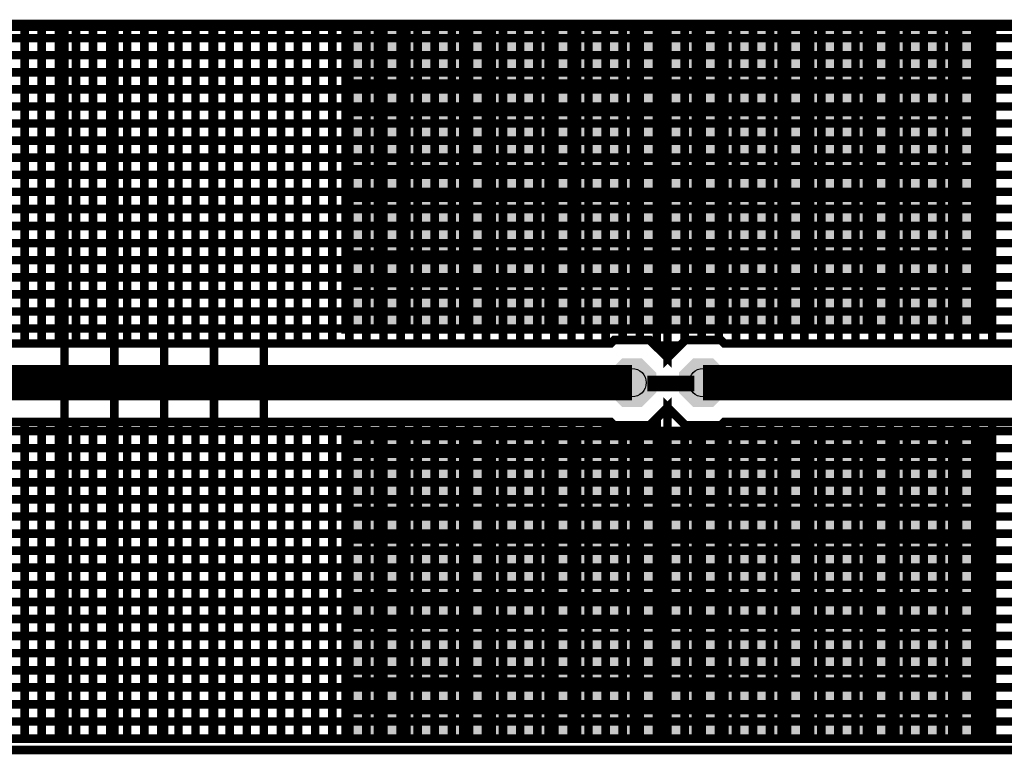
# Model space of a CAD drawing. Extents: x 0.4 to 16.2, y 0.4 to 3.5.
# Tile 15 of 29: x 7.4 to 8.8, y 2.5 to 3.5. Entities that reach past the tile are written whole.
import ezdxf

# ---------------------------------------------------------------- set-up
doc = ezdxf.new("R2010")
doc.units = 0
doc.layers.get('0').update_dxf_attribs({"linetype": 'CONTINUOUS'})
for name, color, linetype in [('2IN618_CMP', 7, 'CONTINUOUS'), ('2IN618_SOL', 4, 'CONTINUOUS'), ('2IN618_STC', 3, 'CONTINUOUS'), ('2IN618_STS', 10, 'CONTINUOUS'), ('3IN927_EXC', 13, 'CONTINUOUS'), ('LAYER_6', 5, 'CONTINUOUS')]:
    doc.layers.add(name, color=color, linetype=linetype)

# ---------------------------------------------------------------- blocks, each defined once
blk = doc.blocks.new('ROUND_23')
blk.add_circle((0, 0), 0.02)
blk = doc.blocks.new('CUSTOM_21')
for points in [[(-0.03, 0.0124), (-0.0124, 0.03), (0.03, 0.0124), (0.0124, 0.03)], [(-0.03, -0.0124), (-0.03, 0.0124), (0.03, -0.0124), (0.03, 0.0124)], [(-0.0124, -0.03), (-0.03, -0.0124), (0.0124, -0.03), (0.03, -0.0124)]]:
    blk.add_solid(points)
blk = doc.blocks.new('CUSTOM_22')
for points in [[(-0.034, 0.0141), (-0.0141, 0.034), (0.034, 0.0141), (0.0141, 0.034)], [(-0.034, -0.0141), (-0.034, 0.0141), (0.034, -0.0141), (0.034, 0.0141)], [(-0.0141, -0.034), (-0.034, -0.0141), (0.0141, -0.034), (0.034, -0.0141)]]:
    blk.add_solid(points)
blk = doc.blocks.new('CUSTOM_19')
for points in [[(-0.03, 0.0124), (-0.0124, 0.03), (0.03, 0.0124), (0.0124, 0.03)], [(-0.03, -0.0124), (-0.03, 0.0124), (0.03, -0.0124), (0.03, 0.0124)], [(-0.0124, -0.03), (-0.03, -0.0124), (0.0124, -0.03), (0.03, -0.0124)]]:
    blk.add_solid(points)
blk = doc.blocks.new('RECTANGLE_7')
blk.add_solid([(0.225, 0.21), (0.225, -0.21), (-0.225, 0.21), (-0.225, -0.21)])
blk = doc.blocks.new('CUSTOM_20')
for points in [[(-0.034, 0.0141), (-0.0141, 0.034), (0.034, 0.0141), (0.0141, 0.034)], [(-0.034, -0.0141), (-0.034, 0.0141), (0.034, -0.0141), (0.034, 0.0141)], [(-0.0141, -0.034), (-0.034, -0.0141), (0.0141, -0.034), (0.034, -0.0141)]]:
    blk.add_solid(points)

msp = doc.modelspace()

# ---------------------------------------------------------------- linework, layer by layer
at = {"layer": '2IN618_CMP'}
for points, const_width in [([(4.3613, 3.5161), (8.2883, 3.5161), (8.2883, 3.051), (8.2631, 3.0761), (8.2134, 3.0761), (8.2084, 3.0711), (6.534, 3.0711), (6.5079, 3.0973), (6.4924, 3.1127), (6.4722, 3.1211), (6.4352, 3.1211), (6.4292, 3.127), (6.4182, 3.1316), (6.3433, 3.1316), (6.3323, 3.127), (6.3248, 3.1196), (6.3173, 3.127), (6.3062, 3.1316), (6.2313, 3.1316), (6.2203, 3.127), (6.2119, 3.1186), (6.2073, 3.1076), (6.2073, 3.0247)], 0.012), ([(7.3853, 3.0711), (7.3853, 3.5161)], 0.012), ([(7.4093, 3.5161), (7.4093, 3.0711)], 0.012), ([(7.4333, 3.0711), (7.4333, 3.5161)], 0.012), ([(7.4573, 3.5161), (7.4573, 3.0711)], 0.012), ([(7.4813, 3.0711), (7.4813, 3.5161)], 0.012), ([(7.5053, 3.5161), (7.5053, 3.0711)], 0.012), ([(7.5293, 3.0711), (7.5293, 3.5161)], 0.012), ([(7.5533, 3.5161), (7.5533, 3.0711)], 0.012), ([(7.5773, 3.0711), (7.5773, 3.5161)], 0.012), ([(7.6013, 3.5161), (7.6013, 3.0711)], 0.012), ([(7.6253, 3.0711), (7.6253, 3.5161)], 0.012), ([(7.6493, 3.5161), (7.6493, 3.0711)], 0.012), ([(7.6733, 3.0711), (7.6733, 3.5161)], 0.012), ([(7.6973, 3.5161), (7.6973, 3.0711)], 0.012), ([(7.7213, 3.0711), (7.7213, 3.5161)], 0.012), ([(7.7453, 3.5161), (7.7453, 3.0711)], 0.012), ([(7.7693, 3.0711), (7.7693, 3.5161)], 0.012), ([(7.7933, 3.5161), (7.7933, 3.0711)], 0.012), ([(7.8173, 3.0711), (7.8173, 3.5161)], 0.012), ([(7.8413, 3.5161), (7.8413, 3.0711)], 0.012), ([(7.8653, 3.0711), (7.8653, 3.5161)], 0.012), ([(7.8893, 3.5161), (7.8893, 3.0711)], 0.012), ([(7.9133, 3.0711), (7.9133, 3.5161)], 0.012), ([(7.9373, 3.5161), (7.9373, 3.0711)], 0.012), ([(7.9613, 3.0711), (7.9613, 3.5161)], 0.012), ([(7.9853, 3.5161), (7.9853, 3.0711)], 0.012), ([(8.0093, 3.0711), (8.0093, 3.5161)], 0.012), ([(8.0333, 3.5161), (8.0333, 3.0711)], 0.012), ([(8.0573, 3.0711), (8.0573, 3.5161)], 0.012), ([(8.0813, 3.5161), (8.0813, 3.0711)], 0.012), ([(8.1053, 3.0711), (8.1053, 3.5161)], 0.012), ([(8.1293, 3.5161), (8.1293, 3.0711)], 0.012), ([(8.1533, 3.0711), (8.1533, 3.5161)], 0.012), ([(8.1773, 3.5161), (8.1773, 3.0711)], 0.012), ([(8.2013, 3.0711), (8.2013, 3.5161)], 0.012), ([(8.2253, 3.5161), (8.2253, 3.0761)], 0.012), ([(8.2493, 3.0761), (8.2493, 3.5161)], 0.012), ([(8.2733, 3.5161), (8.2733, 3.066)], 0.012), ([(10.0523, 3.0711), (8.3681, 3.0711), (8.3631, 3.0761), (8.3134, 3.0761), (8.2883, 3.051), (8.2883, 3.5161), (12.2153, 3.5161)], 0.012), ([(8.2883, 3.051), (8.2883, 3.5161)], 0.012), ([(8.3123, 3.5161), (8.3123, 3.075)], 0.012), ([(8.3363, 3.0761), (8.3363, 3.5161)], 0.012), ([(8.3603, 3.5161), (8.3603, 3.0761)], 0.012), ([(8.3843, 3.0711), (8.3843, 3.5161)], 0.012), ([(8.4083, 3.5161), (8.4083, 3.0711)], 0.012), ([(8.4323, 3.0711), (8.4323, 3.5161)], 0.012), ([(8.4563, 3.5161), (8.4563, 3.0711)], 0.012), ([(8.4803, 3.0711), (8.4803, 3.5161)], 0.012), ([(8.5043, 3.5161), (8.5043, 3.0711)], 0.012), ([(8.5283, 3.0711), (8.5283, 3.5161)], 0.012), ([(8.5523, 3.5161), (8.5523, 3.0711)], 0.012), ([(8.5763, 3.0711), (8.5763, 3.5161)], 0.012), ([(8.6003, 3.5161), (8.6003, 3.0711)], 0.012), ([(8.6243, 3.0711), (8.6243, 3.5161)], 0.012), ([(8.6483, 3.5161), (8.6483, 3.0711)], 0.012), ([(8.6723, 3.0711), (8.6723, 3.5161)], 0.012), ([(8.6963, 3.5161), (8.6963, 3.0711)], 0.012), ([(8.7203, 3.0711), (8.7203, 3.5161)], 0.012), ([(8.7443, 3.5161), (8.7443, 3.0711)], 0.012), ([(4.3613, 3.5001), (8.2883, 3.5001)], 0.012), ([(8.2883, 3.5001), (12.2153, 3.5001)], 0.012), ([(4.3613, 3.4761), (8.2883, 3.4761)], 0.012), ([(8.2883, 3.4761), (12.2153, 3.4761)], 0.012), ([(8.2883, 3.4521), (4.3613, 3.4521)], 0.012), ([(12.2153, 3.4521), (8.2883, 3.4521)], 0.012), ([(4.3613, 3.4281), (8.2883, 3.4281)], 0.012), ([(8.2883, 3.4281), (12.2153, 3.4281)], 0.012), ([(8.2883, 3.4041), (4.3613, 3.4041)], 0.012), ([(12.2153, 3.4041), (8.2883, 3.4041)], 0.012), ([(4.3613, 3.3801), (8.2883, 3.3801)], 0.012), ([(8.2883, 3.3801), (12.2153, 3.3801)], 0.012), ([(8.2883, 3.3561), (4.3613, 3.3561)], 0.012), ([(12.2153, 3.3561), (8.2883, 3.3561)], 0.012), ([(4.3613, 3.3321), (8.2883, 3.3321)], 0.012), ([(8.2883, 3.3321), (12.2153, 3.3321)], 0.012), ([(8.2883, 3.3081), (4.3613, 3.3081)], 0.012), ([(12.2153, 3.3081), (8.2883, 3.3081)], 0.012), ([(4.3613, 3.2841), (8.2883, 3.2841)], 0.012), ([(8.2883, 3.2841), (12.2153, 3.2841)], 0.012), ([(8.2883, 3.2601), (4.3613, 3.2601)], 0.012), ([(12.2153, 3.2601), (8.2883, 3.2601)], 0.012), ([(4.3613, 3.2361), (8.2883, 3.2361)], 0.012), ([(8.2883, 3.2361), (12.2153, 3.2361)], 0.012), ([(8.2883, 3.2121), (4.3613, 3.2121)], 0.012), ([(12.2153, 3.2121), (8.2883, 3.2121)], 0.012), ([(4.3613, 3.1881), (8.2883, 3.1881)], 0.012), ([(8.2883, 3.1881), (12.2153, 3.1881)], 0.012), ([(8.2883, 3.1641), (4.3613, 3.1641)], 0.012), ([(12.2153, 3.1641), (8.2883, 3.1641)], 0.012), ([(4.3613, 3.1401), (8.2883, 3.1401)], 0.012), ([(8.2883, 3.1401), (12.2153, 3.1401)], 0.012), ([(6.4843, 3.1161), (8.2883, 3.1161)], 0.012), ([(10.1378, 3.1161), (8.2883, 3.1161)], 0.012), ([(8.2883, 3.0921), (6.513, 3.0921)], 0.012), ([(8.2883, 3.0921), (10.1343, 3.0921)], 0.012), ([(8.2383, 3.0161), (6.5113, 3.0161), (6.4613, 3.0661), (6.3808, 3.0661)], 0.05), ([(8.2711, 3.0681), (8.2883, 3.0681)], 0.012), ([(8.3054, 3.0681), (8.2883, 3.0681)], 0.012), ([(10.1133, 2.9661), (10.0633, 3.0161), (8.3383, 3.0161)], 0.05), ([(8.26, 3.02), (8.32, 3.02), (8.32, 3.01), (8.26, 3.01)], 0.012), ([(6.5222, 2.9611), (8.2084, 2.9611), (8.2134, 2.9561), (8.2631, 2.9561), (8.2883, 2.9813), (8.2883, 2.5161)], 0.012), ([(8.2883, 2.9813), (8.2883, 2.5161), (12.2153, 2.5161), (8.2883, 2.5161), (8.2883, 2.9813), (8.3134, 2.9561), (8.3631, 2.9561), (8.3681, 2.9611), (10.0405, 2.9611)], 0.012), ([(8.2791, 2.9721), (8.2883, 2.9721)], 0.012), ([(8.2883, 2.9721), (8.2974, 2.9721)], 0.012), ([(7.3853, 2.9611), (7.3853, 2.5161)], 0.012), ([(7.4093, 2.5161), (7.4093, 2.9611)], 0.012), ([(7.4333, 2.9611), (7.4333, 2.5161)], 0.012), ([(7.4573, 2.5161), (7.4573, 2.9611)], 0.012), ([(7.4813, 2.9611), (7.4813, 2.5161)], 0.012), ([(7.5053, 2.5161), (7.5053, 2.9611)], 0.012), ([(7.5293, 2.9611), (7.5293, 2.5161)], 0.012), ([(7.5533, 2.5161), (7.5533, 2.9611)], 0.012), ([(7.5773, 2.9611), (7.5773, 2.5161)], 0.012), ([(7.6013, 2.5161), (7.6013, 2.9611)], 0.012), ([(7.6253, 2.9611), (7.6253, 2.5161)], 0.012), ([(7.6493, 2.5161), (7.6493, 2.9611)], 0.012), ([(7.6733, 2.9611), (7.6733, 2.5161)], 0.012), ([(7.6973, 2.5161), (7.6973, 2.9611)], 0.012), ([(7.7213, 2.9611), (7.7213, 2.5161)], 0.012), ([(7.7453, 2.5161), (7.7453, 2.9611)], 0.012), ([(7.7693, 2.9611), (7.7693, 2.5161)], 0.012), ([(7.7933, 2.5161), (7.7933, 2.9611)], 0.012), ([(7.8173, 2.9611), (7.8173, 2.5161)], 0.012), ([(7.8413, 2.5161), (7.8413, 2.9611)], 0.012), ([(7.8653, 2.9611), (7.8653, 2.5161)], 0.012), ([(7.8893, 2.5161), (7.8893, 2.9611)], 0.012), ([(7.9133, 2.9611), (7.9133, 2.5161)], 0.012), ([(7.9373, 2.5161), (7.9373, 2.9611)], 0.012), ([(7.9613, 2.9611), (7.9613, 2.5161)], 0.012), ([(7.9853, 2.5161), (7.9853, 2.9611)], 0.012), ([(8.0093, 2.9611), (8.0093, 2.5161)], 0.012), ([(8.0333, 2.5161), (8.0333, 2.9611)], 0.012), ([(8.0573, 2.9611), (8.0573, 2.5161)], 0.012), ([(8.0813, 2.5161), (8.0813, 2.9611)], 0.012), ([(8.1053, 2.9611), (8.1053, 2.5161)], 0.012), ([(8.1293, 2.5161), (8.1293, 2.9611)], 0.012), ([(8.1533, 2.9611), (8.1533, 2.5161)], 0.012), ([(8.1773, 2.5161), (8.1773, 2.9611)], 0.012), ([(8.2013, 2.9611), (8.2013, 2.5161)], 0.012), ([(8.2253, 2.5161), (8.2253, 2.9561)], 0.012), ([(8.2493, 2.9561), (8.2493, 2.5161)], 0.012), ([(8.2733, 2.5161), (8.2733, 2.9663)], 0.012), ([(8.3123, 2.9573), (8.3123, 2.5161)], 0.012), ([(8.3363, 2.5161), (8.3363, 2.9561)], 0.012), ([(8.3603, 2.9561), (8.3603, 2.5161)], 0.012), ([(8.3843, 2.5161), (8.3843, 2.9611)], 0.012), ([(8.4083, 2.9611), (8.4083, 2.5161)], 0.012), ([(8.4323, 2.5161), (8.4323, 2.9611)], 0.012), ([(8.4563, 2.9611), (8.4563, 2.5161)], 0.012), ([(8.4803, 2.5161), (8.4803, 2.9611)], 0.012), ([(8.5043, 2.9611), (8.5043, 2.5161)], 0.012), ([(8.5283, 2.5161), (8.5283, 2.9611)], 0.012), ([(8.5523, 2.9611), (8.5523, 2.5161)], 0.012), ([(8.5763, 2.5161), (8.5763, 2.9611)], 0.012), ([(8.6003, 2.9611), (8.6003, 2.5161)], 0.012), ([(8.6243, 2.5161), (8.6243, 2.9611)], 0.012), ([(8.6483, 2.9611), (8.6483, 2.5161)], 0.012), ([(8.6723, 2.5161), (8.6723, 2.9611)], 0.012), ([(8.6963, 2.9611), (8.6963, 2.5161)], 0.012), ([(8.7203, 2.5161), (8.7203, 2.9611)], 0.012), ([(8.7443, 2.9611), (8.7443, 2.5161)], 0.012), ([(8.2883, 2.9481), (6.4422, 2.9481)], 0.012), ([(10.0535, 2.9481), (8.2883, 2.9481)], 0.012), ([(6.442, 2.9241), (8.2883, 2.9241)], 0.012), ([(10.0775, 2.9241), (8.2883, 2.9241)], 0.012), ([(4.3613, 2.9001), (8.2883, 2.9001)], 0.012), ([(8.2883, 2.9001), (12.2153, 2.9001)], 0.012), ([(8.2883, 2.8761), (4.3613, 2.8761)], 0.012), ([(12.2153, 2.8761), (8.2883, 2.8761)], 0.012), ([(4.3613, 2.8521), (8.2883, 2.8521)], 0.012), ([(8.2883, 2.8521), (12.2153, 2.8521)], 0.012), ([(8.2883, 2.8281), (4.3613, 2.8281)], 0.012), ([(12.2153, 2.8281), (8.2883, 2.8281)], 0.012), ([(4.3613, 2.8041), (8.2883, 2.8041)], 0.012), ([(8.2883, 2.8041), (12.2153, 2.8041)], 0.012), ([(8.2883, 2.7801), (4.3613, 2.7801)], 0.012), ([(12.2153, 2.7801), (8.2883, 2.7801)], 0.012), ([(4.3613, 2.7561), (8.2883, 2.7561)], 0.012), ([(8.2883, 2.7561), (12.2153, 2.7561)], 0.012), ([(8.2883, 2.7321), (4.3613, 2.7321)], 0.012), ([(12.2153, 2.7321), (8.2883, 2.7321)], 0.012), ([(4.3613, 2.7081), (8.2883, 2.7081)], 0.012), ([(8.2883, 2.7081), (12.2153, 2.7081)], 0.012), ([(8.2883, 2.6841), (4.3613, 2.6841)], 0.012), ([(12.2153, 2.6841), (8.2883, 2.6841)], 0.012), ([(4.3613, 2.6601), (8.2883, 2.6601)], 0.012), ([(8.2883, 2.6601), (12.2153, 2.6601)], 0.012), ([(8.2883, 2.6361), (4.3613, 2.6361)], 0.012), ([(12.2153, 2.6361), (8.2883, 2.6361)], 0.012), ([(4.3613, 2.6121), (8.2883, 2.6121)], 0.012), ([(8.2883, 2.6121), (12.2153, 2.6121)], 0.012), ([(8.2883, 2.5881), (4.3613, 2.5881)], 0.012), ([(12.2153, 2.5881), (8.2883, 2.5881)], 0.012), ([(4.3613, 2.5641), (8.2883, 2.5641)], 0.012), ([(8.2883, 2.5641), (12.2153, 2.5641)], 0.012), ([(8.2883, 2.5401), (4.3613, 2.5401)], 0.012), ([(12.2153, 2.5401), (8.2883, 2.5401)], 0.012), ([(4.3613, 2.5161), (8.2883, 2.5161), (4.3613, 2.5161)], 0.012)]:
    msp.add_lwpolyline(points, dxfattribs=dict(at, const_width=const_width))
at = {"layer": '2IN618_SOL', "const_width": 0.012}
for points in [[(7.4413, 2.5161), (7.4413, 3.5161)], [(7.5113, 3.5161), (7.5113, 2.5161)], [(7.5813, 2.5161), (7.5813, 3.5161)], [(7.6513, 3.5161), (7.6513, 2.5161)], [(7.7213, 2.5161), (7.7213, 3.5161)], [(7.8363, 3.0911), (7.8363, 3.5161), (8.2883, 3.5161), (8.2883, 3.0911), (7.8363, 3.0911)], [(7.8413, 3.0911), (7.8413, 3.5161)], [(7.8813, 3.5161), (7.8813, 3.0911)], [(7.9213, 3.0911), (7.9213, 3.5161)], [(7.9613, 3.5161), (7.9613, 3.0911)], [(8.0013, 3.0911), (8.0013, 3.5161)], [(8.0413, 3.5161), (8.0413, 3.0911)], [(8.0813, 3.0911), (8.0813, 3.5161)], [(8.1213, 3.5161), (8.1213, 3.0911)], [(8.1613, 3.0911), (8.1613, 3.5161)], [(8.2013, 3.5161), (8.2013, 3.0911)], [(8.2413, 3.0911), (8.2413, 3.5161)], [(8.2813, 3.5161), (8.2813, 3.0911)], [(8.7383, 3.0911), (8.2883, 3.0911), (8.2883, 3.5161), (8.7383, 3.5161), (8.7383, 3.0911)], [(8.2883, 3.5161), (8.2883, 3.0911)], [(8.3283, 3.0911), (8.3283, 3.5161)], [(8.3683, 3.5161), (8.3683, 3.0911)], [(8.4083, 3.0911), (8.4083, 3.5161)], [(8.4483, 3.5161), (8.4483, 3.0911)], [(8.4883, 3.0911), (8.4883, 3.5161)], [(8.5283, 3.5161), (8.5283, 3.0911)], [(8.5683, 3.0911), (8.5683, 3.5161)], [(8.6083, 3.5161), (8.6083, 3.0911)], [(8.6483, 3.0911), (8.6483, 3.5161)], [(8.6883, 3.5161), (8.6883, 3.0911)], [(8.7283, 3.0911), (8.7283, 3.5161)], [(7.8363, 3.4761), (8.2883, 3.4761)], [(8.7383, 3.4761), (8.2883, 3.4761)], [(8.2883, 3.4361), (7.8363, 3.4361)], [(8.7383, 3.4361), (8.2883, 3.4361)], [(7.8363, 3.3961), (8.2883, 3.3961)], [(8.2883, 3.3961), (8.7383, 3.3961)], [(7.8363, 3.3561), (8.2883, 3.3561)], [(8.2883, 3.3561), (8.7383, 3.3561)], [(8.2883, 3.3161), (7.8363, 3.3161)], [(8.7383, 3.3161), (8.2883, 3.3161)], [(8.2883, 3.2761), (7.8363, 3.2761)], [(8.7383, 3.2761), (8.2883, 3.2761)], [(7.8363, 3.2361), (8.2883, 3.2361)], [(8.2883, 3.2361), (8.7383, 3.2361)], [(7.8363, 3.1961), (8.2883, 3.1961)], [(8.2883, 3.1961), (8.7383, 3.1961)], [(8.2883, 3.1561), (7.8363, 3.1561)], [(8.7383, 3.1561), (8.2883, 3.1561)], [(8.2883, 3.1161), (7.8363, 3.1161)], [(8.2883, 3.1161), (8.7383, 3.1161)], [(7.8363, 2.9411), (8.2863, 2.9411), (8.2863, 2.5161), (7.8363, 2.5161), (7.8363, 2.9411)], [(7.8413, 2.9411), (7.8413, 2.5161)], [(7.8813, 2.5161), (7.8813, 2.9411)], [(7.9213, 2.9411), (7.9213, 2.5161)], [(7.9613, 2.5161), (7.9613, 2.9411)], [(8.0013, 2.9411), (8.0013, 2.5161)], [(8.0413, 2.5161), (8.0413, 2.9411)], [(8.0813, 2.9411), (8.0813, 2.5161)], [(8.1213, 2.5161), (8.1213, 2.9411)], [(8.1613, 2.9411), (8.1613, 2.5161)], [(8.2013, 2.5161), (8.2013, 2.9411)], [(8.2413, 2.9411), (8.2413, 2.5161)], [(8.2813, 2.5161), (8.2813, 2.9411)], [(8.2883, 2.9411), (8.2883, 2.5161), (8.7383, 2.5161), (8.2883, 2.5161), (8.2883, 2.9411), (8.7383, 2.9411), (8.7383, 2.5161)], [(8.3283, 2.5161), (8.3283, 2.9411)], [(8.3683, 2.9411), (8.3683, 2.5161)], [(8.4083, 2.5161), (8.4083, 2.9411)], [(8.4483, 2.9411), (8.4483, 2.5161)], [(8.4883, 2.5161), (8.4883, 2.9411)], [(8.5283, 2.9411), (8.5283, 2.5161)], [(8.5683, 2.5161), (8.5683, 2.9411)], [(8.6083, 2.9411), (8.6083, 2.5161)], [(8.6483, 2.5161), (8.6483, 2.9411)], [(8.6883, 2.9411), (8.6883, 2.5161)], [(8.7283, 2.5161), (8.7283, 2.9411)], [(7.8363, 2.9161), (8.2863, 2.9161)], [(8.2883, 2.9161), (8.7383, 2.9161)], [(8.2863, 2.8761), (7.8363, 2.8761)], [(8.7383, 2.8761), (8.2883, 2.8761)], [(7.8363, 2.8361), (8.2863, 2.8361)], [(8.2883, 2.8361), (8.7383, 2.8361)], [(7.8363, 2.7961), (8.2863, 2.7961)], [(8.7383, 2.7961), (8.2883, 2.7961)], [(8.2863, 2.7561), (7.8363, 2.7561)], [(8.2883, 2.7561), (8.7383, 2.7561)], [(7.8363, 2.7161), (8.2863, 2.7161)], [(8.7383, 2.7161), (8.2883, 2.7161)], [(8.2863, 2.6761), (7.8363, 2.6761)], [(8.2883, 2.6761), (8.7383, 2.6761)], [(8.2863, 2.6361), (7.8363, 2.6361)], [(8.7383, 2.6361), (8.2883, 2.6361)], [(7.8363, 2.5961), (8.2863, 2.5961)], [(8.2883, 2.5961), (8.7383, 2.5961)], [(8.2863, 2.5561), (7.8363, 2.5561)], [(8.7383, 2.5561), (8.2883, 2.5561)], [(7.8363, 2.5161), (8.2863, 2.5161)]]:
    msp.add_lwpolyline(points, dxfattribs=at)
at = {"layer": 'LAYER_6', "const_width": 0.012}
msp.add_lwpolyline([(0.42, 2.5), (16.15, 2.5), (16.15, 3.52), (0.42, 3.52), (0.42, 2.5)], dxfattribs=at)

# ---------------------------------------------------------------- block references
at = {"layer": '2IN618_CMP'}
for p in [(8.2383, 3.0161), (8.3383, 3.0161)]:
    msp.add_blockref('CUSTOM_21', p, dxfattribs=at)
at = {"layer": '2IN618_SOL'}
for p in [(8.2383, 3.0161), (8.3383, 3.0161)]:
    msp.add_blockref('CUSTOM_19', p, dxfattribs=at)
at = {"layer": '2IN618_STC'}
for p in [(8.2383, 3.0161), (8.3383, 3.0161)]:
    msp.add_blockref('CUSTOM_22', p, dxfattribs=at)
at = {"layer": '2IN618_STS'}
for name, p in [('RECTANGLE_7', (8.5133, 3.3061)), ('RECTANGLE_7', (8.0613, 3.3011)), ('CUSTOM_20', (8.2383, 3.0161)), ('CUSTOM_20', (8.3383, 3.0161)), ('RECTANGLE_7', (8.0613, 2.7261)), ('RECTANGLE_7', (8.5133, 2.7261))]:
    msp.add_blockref(name, p, dxfattribs=at)
at = {"layer": '3IN927_EXC'}
for p in [(8.2383, 3.0161), (8.3383, 3.0161)]:
    msp.add_blockref('ROUND_23', p, dxfattribs=at)

doc.saveas('drawing.dxf')
